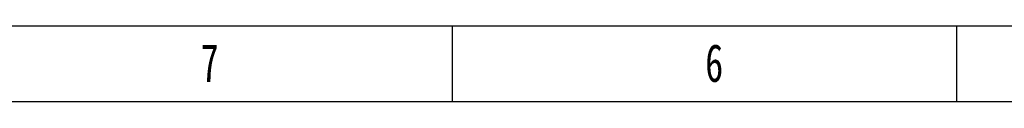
# Model space of a CAD drawing. Header units: millimetres. Extents: x 1476 to 3743, y -156 to 1447.
# Tile 29 of 70: x 1958 to 2455, y 1409 to 1447. Entities that reach past the tile are written whole.
import ezdxf

# ---------------------------------------------------------------- set-up
doc = ezdxf.new("R2010")
doc.units = ezdxf.units.MM
doc.styles.add('样式 1', font='SimSun.ttf', dxfattribs={"width": 0.7, "height": 2.5})

# ---------------------------------------------------------------- blocks, each defined once
blk = doc.blocks.new('图框')
at = {"lineweight": -3}
for p, q in [((2267.32, 1603.15), (0, 1603.15)), ((700.43, 1564.98), (700.43, 1603.15)), ((955.21, 1564.98), (955.21, 1603.15)), ((2229.15, 1564.98), (38.17, 1564.98))]:
    blk.add_line(p, q, dxfattribs=at)
at = {"lineweight": -3, "attachment_point": 1, "style": '样式 1'}
for s, insert, char_height, width in [('7', (573.33, 1594.15), 19.09, 8.6432), ('{\\fSimSun|b0|i0|c134|p2;6}', (828.12, 1594.15), 19.0852, 9.306)]:
    blk.add_mtext(s, dxfattribs=dict(at, insert=insert, char_height=char_height, width=width))

msp = doc.modelspace()

# ---------------------------------------------------------------- block references
msp.add_blockref('图框', (1475.709, -155.84))

doc.saveas('drawing.dxf')
